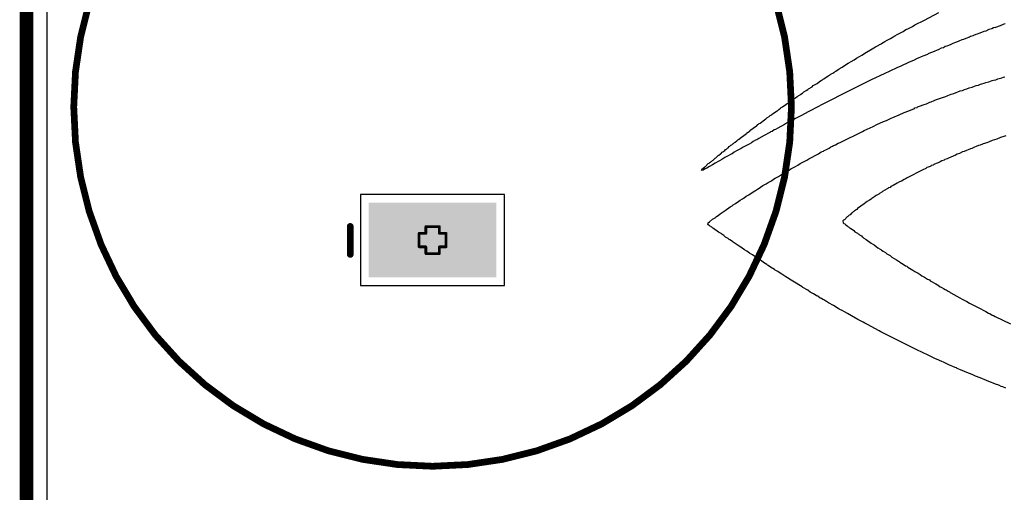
# Model space of a CAD drawing. Header units: inches. Extents: x 0 to 12.2, y 0 to 7.
# Tile 10 of 154: x -0.005 to 0.724, y 1.195 to 1.545. Entities that reach past the tile are written whole.
import ezdxf

# ---------------------------------------------------------------- set-up
doc = ezdxf.new("R2010")
doc.units = ezdxf.units.IN
doc.header["$MEASUREMENT"] = 0
for name, color, linetype in [('Board Outline', 216, 'Continuous'), ('Bottom Layer', 5, 'Continuous'), ('Bottom Overlay', 54, 'Continuous'), ('Bottom Solder', 6, 'Continuous'), ('Drill Drawing', 1, 'Continuous'), ('Layer 1', 16, 'Continuous'), ('Layer 2', 76, 'Continuous'), ('Multi-Layer', 9, 'Continuous'), ('Pad Holes', 156, 'Continuous'), ('Top Layer', 1, 'Continuous'), ('Top Overlay', 2, 'Continuous'), ('Top Solder', 216, 'Continuous')]:
    doc.layers.add(name, color=color, linetype=linetype)

# ---------------------------------------------------------------- blocks, each defined once
blk = doc.blocks.new('SC_EB_5R5_474_M_B_346')
at = {"layer": 'Bottom Layer'}
for points in [[(-0.12205, 0.04331), (-0.0748, 0.04331), (-0.0748, -0.04331), (-0.12205, -0.04331)], [(0.0748, 0.04331), (0.12205, 0.04331), (0.12205, -0.04331), (0.0748, -0.04331)]]:
    blk.add_hatch(color=5, dxfattribs=at).paths.add_polyline_path(points)
at = {"layer": 'Bottom Solder'}
for points in [[(-0.12605, 0.04731), (-0.0708, 0.04731), (-0.0708, -0.04731), (-0.12605, -0.04731)], [(0.0708, 0.04731), (0.12605, 0.04731), (0.12605, -0.04731), (0.0708, -0.04731)]]:
    blk.add_hatch(color=6, dxfattribs=at).paths.add_polyline_path(points)
at = {"layer": 'Layer 1'}
for points in [[(-0.12205, 0.04331), (-0.0748, 0.04331), (-0.0748, -0.04331), (-0.12205, -0.04331)], [(0.0748, 0.04331), (0.12205, 0.04331), (0.12205, -0.04331), (0.0748, -0.04331)]]:
    blk.add_hatch(color=16, dxfattribs=at).paths.add_polyline_path(points)
at = {"layer": 'Layer 2'}
for points in [[(-0.12205, 0.04331), (-0.0748, 0.04331), (-0.0748, -0.04331), (-0.12205, -0.04331)], [(0.0748, 0.04331), (0.12205, 0.04331), (0.12205, -0.04331), (0.0748, -0.04331)]]:
    blk.add_hatch(color=76, dxfattribs=at).paths.add_polyline_path(points)
at = {"layer": 'Multi-Layer'}
for points in [[(-0.12205, 0.04331), (-0.0748, 0.04331), (-0.0748, -0.04331), (-0.12205, -0.04331)], [(0.0748, 0.04331), (0.12205, 0.04331), (0.12205, -0.04331), (0.0748, -0.04331)]]:
    blk.add_hatch(color=9, dxfattribs=at).paths.add_polyline_path(points)
at = {"layer": 'Pad Holes'}
for points in [[(-0.08661, 0.02756), (-0.08661, -0.02756), (-0.11024, -0.02756), (-0.11024, 0.02756)], [(0.11024, 0.02756), (0.11024, -0.02756), (0.08661, -0.02756), (0.08661, 0.02756)]]:
    blk.add_hatch(color=7, dxfattribs=at).paths.add_polyline_path(points)
at = {"layer": 'Top Layer'}
for points in [[(-0.12205, 0.04331), (-0.0748, 0.04331), (-0.0748, -0.04331), (-0.12205, -0.04331)], [(0.0748, 0.04331), (0.12205, 0.04331), (0.12205, -0.04331), (0.0748, -0.04331)]]:
    blk.add_hatch(color=1, dxfattribs=at).paths.add_polyline_path(points)
at = {"layer": 'Top Solder'}
for points in [[(-0.12605, 0.04731), (-0.0708, 0.04731), (-0.0708, -0.04731), (-0.12605, -0.04731)], [(0.0708, 0.04731), (0.12605, 0.04731), (0.12605, -0.04731), (0.0708, -0.04731)]]:
    blk.add_hatch(color=216, dxfattribs=at).paths.add_polyline_path(points)
at = {"layer": 'Bottom Overlay'}
for points, const_width in [([(0.26575, 0, 1), (-0.26575, 0, 1)], 0.005), ([(-0.267, 0, 1), (-0.2645, 0, 1)], 0.0025), ([(0.2645, 0, 1), (0.267, 0, 1)], 0.0025), ([(-0.10125, -0.05067, 1), (-0.09875, -0.05067, 1)], 0.0025), ([(-0.11158, -0.061, 1), (-0.10908, -0.061, 1)], 0.0025), ([(-0.09092, -0.061, 1), (-0.08842, -0.061, 1)], 0.0025), ([(0.08708, -0.061, 1), (0.08958, -0.061, 1)], 0.0025), ([(0.10775, -0.061, 1), (0.11025, -0.061, 1)], 0.0025), ([(-0.10125, -0.07133, 1), (-0.09875, -0.07133, 1)], 0.0025)]:
    blk.add_lwpolyline(points, format="xyb", close=True, dxfattribs=dict(at, const_width=const_width))
at = {"layer": 'Bottom Overlay', "const_width": 0.005}
for points in [[(-0.1, -0.07133), (-0.1, -0.05067)], [(-0.08967, -0.061), (-0.11033, -0.061)], [(0.109, -0.061), (0.08833, -0.061)]]:
    blk.add_lwpolyline(points, dxfattribs=at)

msp = doc.modelspace()

# ---------------------------------------------------------------- linework, layer by layer
at = {"layer": 'Board Outline', "const_width": 0.01}
msp.add_lwpolyline([(0, 0), (0, 4.72441)], dxfattribs=at)
at = {"layer": 'Bottom Layer'}
msp.add_line((0.01529, 0.16319), (0.01529, 4.56122), dxfattribs=at)
at = {"layer": 'Drill Drawing', "const_width": 0.002}
for points in [[(0.29578, 1.38689), (0.29578, 1.39189)], [(0.29578, 1.39189), (0.30578, 1.39189)], [(0.30578, 1.38689), (0.30578, 1.39189)], [(0.29078, 1.37689), (0.29078, 1.38689)], [(0.29078, 1.38689), (0.29578, 1.38689)], [(0.30578, 1.38689), (0.31078, 1.38689)], [(0.31078, 1.37689), (0.31078, 1.38689)], [(0.29078, 1.37689), (0.29578, 1.37689)], [(0.29578, 1.37189), (0.29578, 1.37689)], [(0.29578, 1.37189), (0.30578, 1.37189)], [(0.30578, 1.37689), (0.31078, 1.37689)], [(0.30578, 1.37189), (0.30578, 1.37689)]]:
    msp.add_lwpolyline(points, dxfattribs=at)
at = {"layer": 'Drill Drawing', "const_width": 0.001}
for points in [[(0.29528, 1.39189, 1), (0.29628, 1.39189, 1)], [(0.29528, 1.39189, 1), (0.29628, 1.39189, 1)], [(0.30528, 1.39189, 1), (0.30628, 1.39189, 1)], [(0.30528, 1.39189, 1), (0.30628, 1.39189, 1)], [(0.29028, 1.38689, 1), (0.29128, 1.38689, 1)], [(0.29028, 1.38689, 1), (0.29128, 1.38689, 1)], [(0.29528, 1.38689, 1), (0.29628, 1.38689, 1)], [(0.29528, 1.38689, 1), (0.29628, 1.38689, 1)], [(0.30528, 1.38689, 1), (0.30628, 1.38689, 1)], [(0.30528, 1.38689, 1), (0.30628, 1.38689, 1)], [(0.31028, 1.38689, 1), (0.31128, 1.38689, 1)], [(0.31028, 1.38689, 1), (0.31128, 1.38689, 1)], [(0.29028, 1.37689, 1), (0.29128, 1.37689, 1)], [(0.29028, 1.37689, 1), (0.29128, 1.37689, 1)], [(0.29528, 1.37689, 1), (0.29628, 1.37689, 1)], [(0.29528, 1.37689, 1), (0.29628, 1.37689, 1)], [(0.29528, 1.37189, 1), (0.29628, 1.37189, 1)], [(0.29528, 1.37189, 1), (0.29628, 1.37189, 1)], [(0.30528, 1.37689, 1), (0.30628, 1.37689, 1)], [(0.30528, 1.37689, 1), (0.30628, 1.37689, 1)], [(0.30528, 1.37189, 1), (0.30628, 1.37189, 1)], [(0.30528, 1.37189, 1), (0.30628, 1.37189, 1)], [(0.31028, 1.37689, 1), (0.31128, 1.37689, 1)], [(0.31028, 1.37689, 1), (0.31128, 1.37689, 1)]]:
    msp.add_lwpolyline(points, format="xyb", close=True, dxfattribs=at)
at = {"layer": 'Layer 1'}
msp.add_line((0.01529, 0.16319), (0.01529, 4.56122), dxfattribs=at)
at = {"layer": 'Layer 2'}
for p, q in [((0.01529, 0.16319), (0.01529, 3.62563)), ((0.35409, 1.41551), (0.24747, 1.41551)), ((0.24747, 1.41551), (0.24747, 1.34827)), ((0.35409, 1.34827), (0.35409, 1.41551)), ((0.24747, 1.34827), (0.35409, 1.34827))]:
    msp.add_line(p, q, dxfattribs=at)
at = {"layer": 'Top Layer'}
msp.add_line((0.01529, 0.16319), (0.01529, 4.56122), dxfattribs=at)
at = {"layer": 'Top Overlay'}
for p, q in [((0.66498, 1.54468), (0.67573, 1.55019)), ((0.65317, 1.53839), (0.65606, 1.53996)), ((0.65606, 1.53996), (0.65789, 1.54101)), ((0.65789, 1.54101), (0.66498, 1.54468)), ((0.71627, 1.53878), (0.71495, 1.53825)), ((0.71771, 1.53917), (0.71627, 1.53878)), ((0.72112, 1.54048), (0.71771, 1.53917)), ((0.72374, 1.54153), (0.72112, 1.54048)), ((0.72479, 1.5418), (0.72374, 1.54153)), ((0.63979, 1.53104), (0.6432, 1.53288)), ((0.6432, 1.53288), (0.64478, 1.53393)), ((0.64478, 1.53393), (0.64924, 1.53629)), ((0.64924, 1.53629), (0.65134, 1.5376)), ((0.65134, 1.5376), (0.65265, 1.53812)), ((0.65265, 1.53812), (0.65317, 1.53839)), ((0.6983, 1.53209), (0.69567, 1.53104)), ((0.69921, 1.53248), (0.6983, 1.53209)), ((0.70092, 1.53288), (0.69921, 1.53248)), ((0.70131, 1.53327), (0.70092, 1.53288)), ((0.70302, 1.53393), (0.70131, 1.53327)), ((0.70407, 1.53419), (0.70302, 1.53393)), ((0.70538, 1.53471), (0.70407, 1.53419)), ((0.70722, 1.5355), (0.70538, 1.53471)), ((0.70892, 1.53616), (0.70722, 1.5355)), ((0.71036, 1.53655), (0.70892, 1.53616)), ((0.71272, 1.5376), (0.71036, 1.53655)), ((0.71495, 1.53825), (0.71272, 1.5376)), ((0.6251, 1.52264), (0.62877, 1.52474)), ((0.62877, 1.52474), (0.63114, 1.52606)), ((0.63114, 1.52606), (0.63166, 1.52658)), ((0.63166, 1.52658), (0.63271, 1.52684)), ((0.63271, 1.52684), (0.63323, 1.52737)), ((0.63323, 1.52737), (0.6356, 1.52868)), ((0.6356, 1.52868), (0.63743, 1.52973)), ((0.63743, 1.52973), (0.63979, 1.53104)), ((0.67914, 1.52422), (0.67744, 1.52383)), ((0.68046, 1.52501), (0.67914, 1.52422)), ((0.68151, 1.52527), (0.68046, 1.52501)), ((0.68295, 1.52592), (0.68151, 1.52527)), ((0.68465, 1.52658), (0.68295, 1.52592)), ((0.6861, 1.52724), (0.68465, 1.52658)), ((0.68872, 1.52829), (0.6861, 1.52724)), ((0.69043, 1.52894), (0.68872, 1.52829)), ((0.69279, 1.52999), (0.69043, 1.52894)), ((0.69384, 1.53025), (0.69279, 1.52999)), ((0.69567, 1.53104), (0.69384, 1.53025)), ((0.61461, 1.51635), (0.61697, 1.51766)), ((0.61697, 1.51766), (0.61854, 1.51871)), ((0.61854, 1.51871), (0.62222, 1.52081)), ((0.62222, 1.52081), (0.6251, 1.52264)), ((0.66262, 1.5174), (0.66026, 1.51635)), ((0.66393, 1.51792), (0.66262, 1.5174)), ((0.66734, 1.51923), (0.66393, 1.51792)), ((0.66773, 1.51963), (0.66734, 1.51923)), ((0.66944, 1.52028), (0.66773, 1.51963)), ((0.67088, 1.52094), (0.66944, 1.52028)), ((0.67259, 1.5216), (0.67088, 1.52094)), ((0.6739, 1.52212), (0.67259, 1.5216)), ((0.67573, 1.52291), (0.6739, 1.52212)), ((0.67744, 1.52383), (0.67573, 1.52291)), ((0.60175, 1.50848), (0.60411, 1.50979)), ((0.60411, 1.50979), (0.60661, 1.51149)), ((0.60661, 1.51149), (0.60857, 1.51268)), ((0.60857, 1.51268), (0.6091, 1.51294)), ((0.6091, 1.51294), (0.61067, 1.51399)), ((0.61067, 1.51399), (0.61303, 1.5153)), ((0.61303, 1.5153), (0.61461, 1.51635)), ((0.64504, 1.50953), (0.63901, 1.50664)), ((0.64714, 1.51031), (0.64504, 1.50953)), ((0.6537, 1.51346), (0.64714, 1.51031)), ((0.65448, 1.51372), (0.6537, 1.51346)), ((0.65737, 1.51504), (0.65448, 1.51372)), ((0.65973, 1.51609), (0.65737, 1.51504)), ((0.66026, 1.51635), (0.65973, 1.51609)), ((0.59047, 1.50113), (0.59375, 1.50336)), ((0.59375, 1.50336), (0.59585, 1.50467)), ((0.59585, 1.50467), (0.59624, 1.50507)), ((0.59624, 1.50507), (0.59729, 1.50533)), ((0.59729, 1.50533), (0.59782, 1.50585)), ((0.59782, 1.50585), (0.59834, 1.50612)), ((0.59834, 1.50612), (0.59887, 1.50664)), ((0.59887, 1.50664), (0.59939, 1.5069)), ((0.59939, 1.5069), (0.60123, 1.50795)), ((0.60123, 1.50795), (0.60175, 1.50848)), ((0.6356, 1.50507), (0.6251, 1.50008)), ((0.63901, 1.50664), (0.6356, 1.50507)), ((0.7223, 1.50179), (0.72361, 1.50231)), ((0.72361, 1.50231), (0.72466, 1.50258)), ((0.57972, 1.49405), (0.58129, 1.4951)), ((0.58129, 1.4951), (0.58181, 1.49536)), ((0.58181, 1.49536), (0.5826, 1.49615)), ((0.5826, 1.49615), (0.58549, 1.49772)), ((0.58549, 1.49772), (0.58693, 1.4989)), ((0.58693, 1.4989), (0.5889, 1.50008)), ((0.5889, 1.50008), (0.58942, 1.50035)), ((0.58942, 1.50035), (0.58995, 1.50087)), ((0.58995, 1.50087), (0.59047, 1.50113)), ((0.6251, 1.50008), (0.6112, 1.49326)), ((0.69816, 1.49444), (0.70039, 1.4951)), ((0.70039, 1.4951), (0.7021, 1.49575)), ((0.7021, 1.49575), (0.70328, 1.49615)), ((0.70328, 1.49615), (0.70499, 1.49654)), ((0.70499, 1.49654), (0.70643, 1.4972)), ((0.70643, 1.4972), (0.70748, 1.49746)), ((0.70748, 1.49746), (0.70918, 1.49785)), ((0.70918, 1.49785), (0.71049, 1.49838)), ((0.71049, 1.49838), (0.71259, 1.4989)), ((0.71259, 1.4989), (0.71391, 1.49943)), ((0.71391, 1.49943), (0.71509, 1.49982)), ((0.71509, 1.49982), (0.71614, 1.50008)), ((0.71614, 1.50008), (0.71784, 1.50048)), ((0.71784, 1.50048), (0.71928, 1.50113)), ((0.71928, 1.50113), (0.7223, 1.50179)), ((0.56948, 1.48723), (0.5708, 1.48802)), ((0.5708, 1.48802), (0.57237, 1.48906)), ((0.57237, 1.48906), (0.57289, 1.48933)), ((0.57289, 1.48933), (0.57342, 1.48985)), ((0.57342, 1.48985), (0.57473, 1.49064)), ((0.57473, 1.49064), (0.57526, 1.49116)), ((0.57526, 1.49116), (0.57578, 1.49143)), ((0.57578, 1.49143), (0.57735, 1.49247)), ((0.57735, 1.49247), (0.57867, 1.49326)), ((0.57867, 1.49326), (0.57919, 1.49379)), ((0.57919, 1.49379), (0.57972, 1.49405)), ((0.6112, 1.49326), (0.58837, 1.48172)), ((0.67757, 1.48723), (0.67901, 1.48762)), ((0.67901, 1.48762), (0.68006, 1.48788)), ((0.68006, 1.48788), (0.68229, 1.4888)), ((0.68229, 1.4888), (0.68492, 1.48985)), ((0.68492, 1.48985), (0.68675, 1.49038)), ((0.68675, 1.49038), (0.68846, 1.49103)), ((0.68846, 1.49103), (0.68977, 1.49156)), ((0.68977, 1.49156), (0.69147, 1.49221)), ((0.69147, 1.49221), (0.69318, 1.49261)), ((0.69318, 1.49261), (0.69462, 1.49326)), ((0.69462, 1.49326), (0.69646, 1.49379)), ((0.69646, 1.49379), (0.69816, 1.49444)), ((0.55951, 1.48014), (0.56004, 1.48067)), ((0.56004, 1.48067), (0.56056, 1.48093)), ((0.56056, 1.48093), (0.5624, 1.48224)), ((0.5624, 1.48224), (0.56489, 1.48395)), ((0.56489, 1.48395), (0.56647, 1.485)), ((0.56647, 1.485), (0.56712, 1.48565)), ((0.56712, 1.48565), (0.56896, 1.4867)), ((0.56896, 1.4867), (0.56948, 1.48723)), ((0.58654, 1.48067), (0.57945, 1.477)), ((0.58837, 1.48172), (0.58654, 1.48067)), ((0.6596, 1.48001), (0.65999, 1.48041)), ((0.65999, 1.48041), (0.66131, 1.48093)), ((0.66131, 1.48093), (0.66472, 1.48224)), ((0.66472, 1.48224), (0.66655, 1.48277)), ((0.66655, 1.48277), (0.66891, 1.48382)), ((0.66891, 1.48382), (0.66996, 1.48408)), ((0.66996, 1.48408), (0.67232, 1.48513)), ((0.67232, 1.48513), (0.67403, 1.48579)), ((0.67403, 1.48579), (0.67613, 1.48657)), ((0.67613, 1.48657), (0.67757, 1.48723)), ((0.54823, 1.47227), (0.55007, 1.47332)), ((0.55007, 1.47332), (0.55086, 1.47411)), ((0.55086, 1.47411), (0.55138, 1.47437)), ((0.55138, 1.47437), (0.55191, 1.4749)), ((0.55191, 1.4749), (0.55243, 1.47516)), ((0.55243, 1.47516), (0.55584, 1.47752)), ((0.55584, 1.47752), (0.55637, 1.47778)), ((0.55637, 1.47778), (0.55715, 1.47857)), ((0.55715, 1.47857), (0.55847, 1.47936)), ((0.55847, 1.47936), (0.55899, 1.47988)), ((0.55899, 1.47988), (0.55951, 1.48014)), ((0.57342, 1.47385), (0.56948, 1.47175)), ((0.57945, 1.477), (0.57342, 1.47385)), ((0.64163, 1.47254), (0.64635, 1.47464)), ((0.64635, 1.47464), (0.65002, 1.47621)), ((0.65002, 1.47621), (0.65343, 1.47752)), ((0.65343, 1.47752), (0.65632, 1.47883)), ((0.65632, 1.47883), (0.65737, 1.4791)), ((0.65737, 1.4791), (0.65789, 1.47962)), ((0.65789, 1.47962), (0.6596, 1.48001)), ((0.5384, 1.4648), (0.54036, 1.46624)), ((0.54036, 1.46624), (0.54089, 1.4665)), ((0.54089, 1.4665), (0.54168, 1.46729)), ((0.54168, 1.46729), (0.5422, 1.46755)), ((0.5422, 1.46755), (0.54272, 1.46808)), ((0.54272, 1.46808), (0.54325, 1.46834)), ((0.54325, 1.46834), (0.54653, 1.47083)), ((0.54653, 1.47083), (0.54745, 1.47149)), ((0.54745, 1.47149), (0.54823, 1.47227)), ((0.56135, 1.46729), (0.55637, 1.46467)), ((0.56293, 1.46834), (0.56135, 1.46729)), ((0.56345, 1.4686), (0.56293, 1.46834)), ((0.56476, 1.46913), (0.56345, 1.4686)), ((0.5666, 1.47018), (0.56476, 1.46913)), ((0.56948, 1.47175), (0.5666, 1.47018)), ((0.62038, 1.46283), (0.62694, 1.46598)), ((0.62694, 1.46598), (0.62982, 1.46729)), ((0.62982, 1.46729), (0.63481, 1.46965)), ((0.63481, 1.46965), (0.63691, 1.47044)), ((0.63691, 1.47044), (0.64032, 1.47201)), ((0.64032, 1.47201), (0.64163, 1.47254)), ((0.52961, 1.45811), (0.53289, 1.4606)), ((0.53289, 1.4606), (0.53328, 1.46099)), ((0.53328, 1.46099), (0.53459, 1.46178)), ((0.53459, 1.46178), (0.53512, 1.46231)), ((0.53512, 1.46231), (0.53564, 1.46257)), ((0.53564, 1.46257), (0.53643, 1.46335)), ((0.53643, 1.46335), (0.53695, 1.46362)), ((0.53695, 1.46362), (0.5384, 1.4648)), ((0.5464, 1.45916), (0.54246, 1.45706)), ((0.55007, 1.46126), (0.5464, 1.45916)), ((0.5506, 1.46152), (0.55007, 1.46126)), ((0.55112, 1.46204), (0.5506, 1.46152)), ((0.55217, 1.46231), (0.55112, 1.46204)), ((0.55374, 1.46335), (0.55217, 1.46231)), ((0.55479, 1.46362), (0.55374, 1.46335)), ((0.55637, 1.46467), (0.55479, 1.46362)), ((0.60254, 1.45417), (0.61907, 1.46231)), ((0.61907, 1.46231), (0.62038, 1.46283)), ((0.72374, 1.45863), (0.72125, 1.45771)), ((0.72519, 1.45903), (0.72374, 1.45863)), ((0.52043, 1.45102), (0.52095, 1.45129)), ((0.52095, 1.45129), (0.52174, 1.45207)), ((0.52174, 1.45207), (0.52226, 1.45234)), ((0.52226, 1.45234), (0.52305, 1.45312)), ((0.52305, 1.45312), (0.52357, 1.45339)), ((0.52357, 1.45339), (0.52436, 1.45417)), ((0.52436, 1.45417), (0.52489, 1.45443)), ((0.52489, 1.45443), (0.5262, 1.45522)), ((0.5262, 1.45522), (0.52672, 1.45601)), ((0.52672, 1.45601), (0.52725, 1.45627)), ((0.52725, 1.45627), (0.52961, 1.45811)), ((0.53512, 1.45286), (0.53066, 1.4505)), ((0.53695, 1.45391), (0.53512, 1.45286)), ((0.53826, 1.4547), (0.53695, 1.45391)), ((0.53984, 1.45575), (0.53826, 1.4547)), ((0.54089, 1.45601), (0.53984, 1.45575)), ((0.54246, 1.45706), (0.54089, 1.45601)), ((0.59572, 1.45076), (0.59703, 1.45129)), ((0.59703, 1.45129), (0.59756, 1.45181)), ((0.59756, 1.45181), (0.59926, 1.45247)), ((0.59926, 1.45247), (0.60123, 1.45365)), ((0.60123, 1.45365), (0.60254, 1.45417)), ((0.70512, 1.45181), (0.70328, 1.45102)), ((0.70617, 1.45207), (0.70512, 1.45181)), ((0.708, 1.45286), (0.70617, 1.45207)), ((0.70853, 1.45312), (0.708, 1.45286)), ((0.71115, 1.45391), (0.70853, 1.45312)), ((0.71246, 1.45443), (0.71115, 1.45391)), ((0.71522, 1.45562), (0.71246, 1.45443)), ((0.71692, 1.45601), (0.71522, 1.45562)), ((0.71863, 1.45666), (0.71692, 1.45601)), ((0.72125, 1.45771), (0.71863, 1.45666)), ((0.51046, 1.44263), (0.51229, 1.44447)), ((0.51229, 1.44447), (0.51282, 1.44473)), ((0.51282, 1.44473), (0.51387, 1.44578)), ((0.51387, 1.44578), (0.51439, 1.44604)), ((0.51439, 1.44604), (0.51518, 1.44683)), ((0.51518, 1.44683), (0.5157, 1.44709)), ((0.5157, 1.44709), (0.51715, 1.44827)), ((0.51715, 1.44827), (0.5178, 1.44893)), ((0.51911, 1.44394), (0.51728, 1.44289)), ((0.5178, 1.44893), (0.51833, 1.44919)), ((0.51833, 1.44919), (0.51911, 1.44997)), ((0.51911, 1.44997), (0.51964, 1.45024)), ((0.522, 1.44552), (0.51911, 1.44394)), ((0.51964, 1.45024), (0.52043, 1.45102)), ((0.52252, 1.44578), (0.522, 1.44552)), ((0.5241, 1.44683), (0.52252, 1.44578)), ((0.52593, 1.44788), (0.5241, 1.44683)), ((0.52935, 1.44971), (0.52593, 1.44788)), ((0.53066, 1.4505), (0.52935, 1.44971)), ((0.57945, 1.4421), (0.58654, 1.44578)), ((0.58654, 1.44578), (0.58864, 1.44709)), ((0.58864, 1.44709), (0.59034, 1.44774)), ((0.59034, 1.44774), (0.59073, 1.44814)), ((0.59073, 1.44814), (0.59205, 1.44866)), ((0.59205, 1.44866), (0.59441, 1.44997)), ((0.59441, 1.44997), (0.59572, 1.45076)), ((0.68623, 1.44394), (0.68452, 1.44329)), ((0.68806, 1.44473), (0.68623, 1.44394)), ((0.68924, 1.44538), (0.68806, 1.44473)), ((0.69095, 1.44604), (0.68924, 1.44538)), ((0.69331, 1.44709), (0.69095, 1.44604)), ((0.69436, 1.44735), (0.69331, 1.44709)), ((0.69908, 1.44945), (0.69436, 1.44735)), ((0.70013, 1.44971), (0.69908, 1.44945)), ((0.70197, 1.4505), (0.70013, 1.44971)), ((0.70328, 1.45102), (0.70197, 1.4505)), ((0.50285, 1.43633), (0.50495, 1.43843)), ((0.50495, 1.43843), (0.50547, 1.43869)), ((0.50547, 1.43869), (0.506, 1.43922)), ((0.5081, 1.43764), (0.50573, 1.43633)), ((0.506, 1.43922), (0.50652, 1.43948)), ((0.50652, 1.43948), (0.50705, 1.44001)), ((0.50705, 1.44001), (0.50757, 1.44027)), ((0.50757, 1.44027), (0.5081, 1.44079)), ((0.5081, 1.44079), (0.50862, 1.44106)), ((0.50993, 1.43869), (0.5081, 1.43764)), ((0.50862, 1.44106), (0.50993, 1.44237)), ((0.50993, 1.44237), (0.51046, 1.44263)), ((0.51282, 1.44027), (0.50993, 1.43869)), ((0.51334, 1.44053), (0.51282, 1.44027)), ((0.51492, 1.44158), (0.51334, 1.44053)), ((0.51728, 1.44289), (0.51492, 1.44158)), ((0.56948, 1.43633), (0.57132, 1.43738)), ((0.57132, 1.43738), (0.57289, 1.43843)), ((0.57289, 1.43843), (0.57342, 1.43869)), ((0.57342, 1.43869), (0.57788, 1.44106)), ((0.57788, 1.44106), (0.57945, 1.4421)), ((0.6697, 1.4366), (0.66918, 1.43633)), ((0.67009, 1.43699), (0.6697, 1.4366)), ((0.67154, 1.43738), (0.67009, 1.43699)), ((0.67193, 1.43778), (0.67154, 1.43738)), ((0.67364, 1.43843), (0.67193, 1.43778)), ((0.67508, 1.43909), (0.67364, 1.43843)), ((0.67665, 1.43987), (0.67508, 1.43909)), ((0.67796, 1.4404), (0.67665, 1.43987)), ((0.67967, 1.44106), (0.67796, 1.4404)), ((0.68006, 1.44145), (0.67967, 1.44106)), ((0.68177, 1.4421), (0.68006, 1.44145)), ((0.68321, 1.44276), (0.68177, 1.4421)), ((0.68452, 1.44329), (0.68321, 1.44276)), ((0.49983, 1.43358), (0.50009, 1.4341)), ((0.50049, 1.43345), (0.49983, 1.43358)), ((0.50009, 1.4341), (0.50049, 1.4345)), ((0.50049, 1.4345), (0.50101, 1.43476)), ((0.50127, 1.43371), (0.50049, 1.43345)), ((0.50101, 1.43476), (0.50232, 1.43607)), ((0.50259, 1.4345), (0.50127, 1.43371)), ((0.50232, 1.43607), (0.50285, 1.43633)), ((0.5039, 1.43502), (0.50259, 1.4345)), ((0.50573, 1.43633), (0.5039, 1.43502)), ((0.55689, 1.42899), (0.55978, 1.43082)), ((0.55978, 1.43082), (0.56109, 1.43161)), ((0.56109, 1.43161), (0.56476, 1.43371)), ((0.56476, 1.43371), (0.56607, 1.4345)), ((0.56607, 1.4345), (0.56948, 1.43633)), ((0.66393, 1.43397), (0.65212, 1.42794)), ((0.66603, 1.43476), (0.66393, 1.43397)), ((0.66681, 1.43555), (0.66603, 1.43476)), ((0.66786, 1.43581), (0.66681, 1.43555)), ((0.66918, 1.43633), (0.66786, 1.43581)), ((0.54194, 1.41981), (0.54535, 1.42217)), ((0.54535, 1.42217), (0.54587, 1.42243)), ((0.54587, 1.42243), (0.54771, 1.42348)), ((0.54771, 1.42348), (0.54928, 1.42453)), ((0.54928, 1.42453), (0.55164, 1.42584)), ((0.55164, 1.42584), (0.55322, 1.42689)), ((0.55322, 1.42689), (0.55453, 1.42768)), ((0.55453, 1.42768), (0.55689, 1.42899)), ((0.64189, 1.42217), (0.64019, 1.42151)), ((0.64478, 1.424), (0.64189, 1.42217)), ((0.64661, 1.42505), (0.64478, 1.424)), ((0.64793, 1.42558), (0.64661, 1.42505)), ((0.64989, 1.42676), (0.64793, 1.42558)), ((0.6516, 1.42741), (0.64989, 1.42676)), ((0.65212, 1.42794), (0.6516, 1.42741)), ((0.53302, 1.4143), (0.53485, 1.41535)), ((0.53485, 1.41535), (0.53735, 1.41705)), ((0.53735, 1.41705), (0.53931, 1.41823)), ((0.53931, 1.41823), (0.53984, 1.41849)), ((0.53984, 1.41849), (0.54141, 1.41954)), ((0.54141, 1.41954), (0.54194, 1.41981)), ((0.6293, 1.41482), (0.62851, 1.4143)), ((0.63114, 1.41587), (0.6293, 1.41482)), ((0.63166, 1.41639), (0.63114, 1.41587)), ((0.6335, 1.41744), (0.63166, 1.41639)), ((0.63402, 1.41771), (0.6335, 1.41744)), ((0.6356, 1.41876), (0.63402, 1.41771)), ((0.63743, 1.41981), (0.6356, 1.41876)), ((0.63796, 1.42007), (0.63743, 1.41981)), ((0.63848, 1.42059), (0.63796, 1.42007)), ((0.63953, 1.42085), (0.63848, 1.42059)), ((0.64019, 1.42151), (0.63953, 1.42085)), ((0.52252, 1.40721), (0.52331, 1.408)), ((0.52331, 1.408), (0.52515, 1.40905)), ((0.52515, 1.40905), (0.52764, 1.41075)), ((0.52764, 1.41075), (0.52856, 1.41141)), ((0.52856, 1.41141), (0.53039, 1.41246)), ((0.53039, 1.41246), (0.53092, 1.41298)), ((0.53092, 1.41298), (0.53144, 1.41325)), ((0.53144, 1.41325), (0.53302, 1.4143)), ((0.62038, 1.40879), (0.61802, 1.40695)), ((0.62169, 1.40957), (0.62038, 1.40879)), ((0.62248, 1.41036), (0.62169, 1.40957)), ((0.62431, 1.41141), (0.62248, 1.41036)), ((0.62563, 1.4122), (0.62431, 1.41141)), ((0.62615, 1.41272), (0.62563, 1.4122)), ((0.62838, 1.41416), (0.62615, 1.41272)), ((0.62851, 1.4143), (0.62838, 1.41416)), ((0.51098, 1.39934), (0.51229, 1.40013)), ((0.51229, 1.40013), (0.51374, 1.40131)), ((0.51374, 1.40131), (0.51531, 1.40236)), ((0.51531, 1.40236), (0.51754, 1.4038)), ((0.51754, 1.4038), (0.52121, 1.40643)), ((0.52121, 1.40643), (0.52252, 1.40721)), ((0.60936, 1.40039), (0.60831, 1.39934)), ((0.60989, 1.40065), (0.60936, 1.40039)), ((0.61093, 1.4017), (0.60989, 1.40065)), ((0.61146, 1.40197), (0.61093, 1.4017)), ((0.61225, 1.40275), (0.61146, 1.40197)), ((0.61277, 1.40301), (0.61225, 1.40275)), ((0.6133, 1.40354), (0.61277, 1.40301)), ((0.61382, 1.4038), (0.6133, 1.40354)), ((0.61435, 1.40433), (0.61382, 1.4038)), ((0.61487, 1.40459), (0.61435, 1.40433)), ((0.61553, 1.40524), (0.61487, 1.40459)), ((0.61802, 1.40695), (0.61553, 1.40524)), ((0.50455, 1.39344), (0.50482, 1.39475)), ((0.50573, 1.39252), (0.50455, 1.39344)), ((0.50482, 1.39475), (0.50573, 1.39541)), ((0.50573, 1.39541), (0.5081, 1.39724)), ((0.5081, 1.39724), (0.50993, 1.39829)), ((0.50993, 1.39829), (0.51098, 1.39934)), ((0.60516, 1.39672), (0.60451, 1.39606)), ((0.60451, 1.39606), (0.60477, 1.39475)), ((0.60477, 1.39475), (0.60543, 1.3941)), ((0.60569, 1.39698), (0.60516, 1.39672)), ((0.60543, 1.3941), (0.60595, 1.39383)), ((0.60779, 1.39908), (0.60569, 1.39698)), ((0.60595, 1.39383), (0.60647, 1.39331)), ((0.60647, 1.39331), (0.60779, 1.39252)), ((0.60831, 1.39934), (0.60779, 1.39908)), ((0.50757, 1.39147), (0.50573, 1.39252)), ((0.50836, 1.39068), (0.50757, 1.39147)), ((0.50888, 1.39042), (0.50836, 1.39068)), ((0.51256, 1.3878), (0.50888, 1.39042)), ((0.51439, 1.38675), (0.51256, 1.3878)), ((0.51492, 1.38622), (0.51439, 1.38675)), ((0.51636, 1.38531), (0.51492, 1.38622)), ((0.60779, 1.39252), (0.60831, 1.392)), ((0.60831, 1.392), (0.60884, 1.39173)), ((0.60884, 1.39173), (0.60962, 1.39095)), ((0.60962, 1.39095), (0.61015, 1.39068)), ((0.61015, 1.39068), (0.61264, 1.38898)), ((0.61264, 1.38898), (0.61356, 1.38806)), ((0.61356, 1.38806), (0.61539, 1.38701)), ((0.61539, 1.38701), (0.61592, 1.38649)), ((0.61592, 1.38649), (0.61644, 1.38622)), ((0.61644, 1.38622), (0.61697, 1.3857)), ((0.61697, 1.3857), (0.61828, 1.38491)), ((0.5178, 1.38413), (0.51636, 1.38531)), ((0.51964, 1.38308), (0.5178, 1.38413)), ((0.52043, 1.38229), (0.51964, 1.38308)), ((0.52095, 1.38203), (0.52043, 1.38229)), ((0.52279, 1.38072), (0.52095, 1.38203)), ((0.52331, 1.38045), (0.52279, 1.38072)), ((0.52777, 1.37731), (0.52331, 1.38045)), ((0.61828, 1.38491), (0.61881, 1.38439)), ((0.61881, 1.38439), (0.61933, 1.38413)), ((0.61933, 1.38413), (0.62012, 1.38334)), ((0.62012, 1.38334), (0.62195, 1.38229)), ((0.62195, 1.38229), (0.62563, 1.37967)), ((0.62563, 1.37967), (0.6272, 1.37862)), ((0.6272, 1.37862), (0.62772, 1.37835)), ((0.62772, 1.37835), (0.62917, 1.37717)), ((0.5283, 1.37704), (0.52777, 1.37731)), ((0.53171, 1.37468), (0.5283, 1.37704)), ((0.53354, 1.37363), (0.53171, 1.37468)), ((0.53538, 1.37232), (0.53354, 1.37363)), ((0.53722, 1.37127), (0.53538, 1.37232)), ((0.53761, 1.37088), (0.53722, 1.37127)), ((0.54089, 1.36865), (0.53761, 1.37088)), ((0.62917, 1.37717), (0.63061, 1.37626)), ((0.63061, 1.37626), (0.63218, 1.37521)), ((0.63218, 1.37521), (0.63271, 1.37494)), ((0.63271, 1.37494), (0.63323, 1.37442)), ((0.63323, 1.37442), (0.63455, 1.37363)), ((0.63455, 1.37363), (0.63612, 1.37258)), ((0.63612, 1.37258), (0.63664, 1.37232)), ((0.63664, 1.37232), (0.63717, 1.3718)), ((0.63717, 1.3718), (0.63953, 1.37048)), ((0.54141, 1.36839), (0.54089, 1.36865)), ((0.54181, 1.36799), (0.54141, 1.36839)), ((0.54443, 1.36642), (0.54181, 1.36799)), ((0.54587, 1.36524), (0.54443, 1.36642)), ((0.54823, 1.36393), (0.54587, 1.36524)), ((0.54876, 1.3634), (0.54823, 1.36393)), ((0.63953, 1.37048), (0.64097, 1.3693)), ((0.64097, 1.3693), (0.64425, 1.36734)), ((0.64425, 1.36734), (0.64583, 1.36629)), ((0.64583, 1.36629), (0.64635, 1.36602)), ((0.64635, 1.36602), (0.64688, 1.3655)), ((0.64688, 1.3655), (0.64924, 1.36419)), ((0.64924, 1.36419), (0.65107, 1.36288)), ((0.54928, 1.36314), (0.54876, 1.3634)), ((0.55112, 1.36183), (0.54928, 1.36314)), ((0.55401, 1.36025), (0.55112, 1.36183)), ((0.55453, 1.35973), (0.55401, 1.36025)), ((0.55637, 1.35868), (0.55453, 1.35973)), ((0.5582, 1.35737), (0.55637, 1.35868)), ((0.55951, 1.35658), (0.5582, 1.35737)), ((0.5624, 1.35474), (0.55951, 1.35658)), ((0.65107, 1.36288), (0.65186, 1.36261)), ((0.65186, 1.36261), (0.65265, 1.36183)), ((0.65265, 1.36183), (0.65632, 1.35973)), ((0.65632, 1.35973), (0.65789, 1.35868)), ((0.65789, 1.35868), (0.65842, 1.35842)), ((0.65842, 1.35842), (0.66026, 1.35737)), ((0.66026, 1.35737), (0.66183, 1.35632)), ((0.66183, 1.35632), (0.66314, 1.35553)), ((0.56371, 1.35396), (0.5624, 1.35474)), ((0.56634, 1.35212), (0.56371, 1.35396)), ((0.57001, 1.35002), (0.56634, 1.35212)), ((0.57211, 1.34871), (0.57001, 1.35002)), ((0.66314, 1.35553), (0.66498, 1.35448)), ((0.66498, 1.35448), (0.66734, 1.35291)), ((0.66734, 1.35291), (0.66865, 1.35238)), ((0.66865, 1.35238), (0.66918, 1.35186)), ((0.66918, 1.35186), (0.6697, 1.3516)), ((0.6697, 1.3516), (0.67337, 1.3495)), ((0.67337, 1.3495), (0.67468, 1.34871)), ((0.57447, 1.3474), (0.57211, 1.34871)), ((0.57499, 1.34687), (0.57447, 1.3474)), ((0.57867, 1.34477), (0.57499, 1.34687)), ((0.5805, 1.34346), (0.57867, 1.34477)), ((0.58286, 1.34215), (0.5805, 1.34346)), ((0.58418, 1.34136), (0.58286, 1.34215)), ((0.67468, 1.34871), (0.67521, 1.34845)), ((0.67521, 1.34845), (0.67678, 1.3474)), ((0.67678, 1.3474), (0.67731, 1.34714)), ((0.67731, 1.34714), (0.67914, 1.34609)), ((0.67914, 1.34609), (0.68046, 1.3453)), ((0.68046, 1.3453), (0.68098, 1.34504)), ((0.68098, 1.34504), (0.68256, 1.34399)), ((0.68256, 1.34399), (0.6836, 1.34372)), ((0.6836, 1.34372), (0.68413, 1.3432)), ((0.68413, 1.3432), (0.68465, 1.34294)), ((0.68465, 1.34294), (0.68675, 1.34163)), ((0.58496, 1.34058), (0.58418, 1.34136)), ((0.58601, 1.34031), (0.58496, 1.34058)), ((0.58785, 1.339), (0.58601, 1.34031)), ((0.5889, 1.33874), (0.58785, 1.339)), ((0.58968, 1.33795), (0.5889, 1.33874)), ((0.59047, 1.33769), (0.58968, 1.33795)), ((0.59205, 1.33664), (0.59047, 1.33769)), ((0.59257, 1.33638), (0.59205, 1.33664)), ((0.59388, 1.33559), (0.59257, 1.33638)), ((0.59756, 1.33349), (0.59388, 1.33559)), ((0.68675, 1.34163), (0.69121, 1.33926)), ((0.69121, 1.33926), (0.69305, 1.33822)), ((0.69305, 1.33822), (0.69646, 1.33638)), ((0.69646, 1.33638), (0.6983, 1.33533)), ((0.6983, 1.33533), (0.70485, 1.33192)), ((0.59965, 1.33218), (0.59756, 1.33349)), ((0.60149, 1.33113), (0.59965, 1.33218)), ((0.60201, 1.33087), (0.60149, 1.33113)), ((0.60241, 1.33048), (0.60201, 1.33087)), ((0.60411, 1.32982), (0.60241, 1.33048)), ((0.60569, 1.32877), (0.60411, 1.32982)), ((0.60805, 1.32746), (0.60569, 1.32877)), ((0.61093, 1.32589), (0.60805, 1.32746)), ((0.70485, 1.33192), (0.71036, 1.32903)), ((0.71036, 1.32903), (0.71246, 1.32772)), ((0.71246, 1.32772), (0.71351, 1.32746)), ((0.71351, 1.32746), (0.71509, 1.32641)), ((0.61566, 1.32326), (0.61093, 1.32589)), ((0.61959, 1.32116), (0.61566, 1.32326)), ((0.6209, 1.32038), (0.61959, 1.32116)), ((0.62274, 1.31933), (0.6209, 1.32038)), ((0.71509, 1.32641), (0.71614, 1.32615)), ((0.71614, 1.32615), (0.71745, 1.32536)), ((0.71745, 1.32536), (0.72873, 1.31985)), ((0.6314, 1.31487), (0.62274, 1.31933)), ((0.63271, 1.31408), (0.6314, 1.31487)), ((0.66026, 1.30018), (0.63271, 1.31408)), ((0.66262, 1.29913), (0.66026, 1.30018)), ((0.66865, 1.29624), (0.66262, 1.29913)), ((0.67311, 1.29414), (0.66865, 1.29624)), ((0.6739, 1.29388), (0.67311, 1.29414)), ((0.67783, 1.29204), (0.6739, 1.29388)), ((0.67914, 1.29152), (0.67783, 1.29204)), ((0.68308, 1.28968), (0.67914, 1.29152)), ((0.6878, 1.28758), (0.68308, 1.28968)), ((0.68885, 1.28732), (0.6878, 1.28758)), ((0.68924, 1.28693), (0.68885, 1.28732)), ((0.69174, 1.28601), (0.68924, 1.28693)), ((0.69462, 1.2847), (0.69174, 1.28601)), ((0.69646, 1.28391), (0.69462, 1.2847)), ((0.70039, 1.28234), (0.69646, 1.28391)), ((0.70276, 1.28129), (0.70039, 1.28234)), ((0.70617, 1.27997), (0.70276, 1.28129)), ((0.708, 1.27919), (0.70617, 1.27997)), ((0.70931, 1.27866), (0.708, 1.27919)), ((0.71272, 1.27735), (0.70931, 1.27866)), ((0.71456, 1.27656), (0.71272, 1.27735)), ((0.71587, 1.27604), (0.71456, 1.27656)), ((0.71758, 1.27538), (0.71587, 1.27604)), ((0.72007, 1.27447), (0.71758, 1.27538)), ((0.72191, 1.27368), (0.72007, 1.27447)), ((0.72296, 1.27342), (0.72191, 1.27368)), ((0.72532, 1.27237), (0.72296, 1.27342))]:
    msp.add_line(p, q, dxfattribs=at)

# ---------------------------------------------------------------- block references
at = {"rotation": 270}
msp.add_blockref('SC_EB_5R5_474_M_B_346', (0.30078, 1.48032), dxfattribs=at)

doc.saveas('drawing.dxf')
